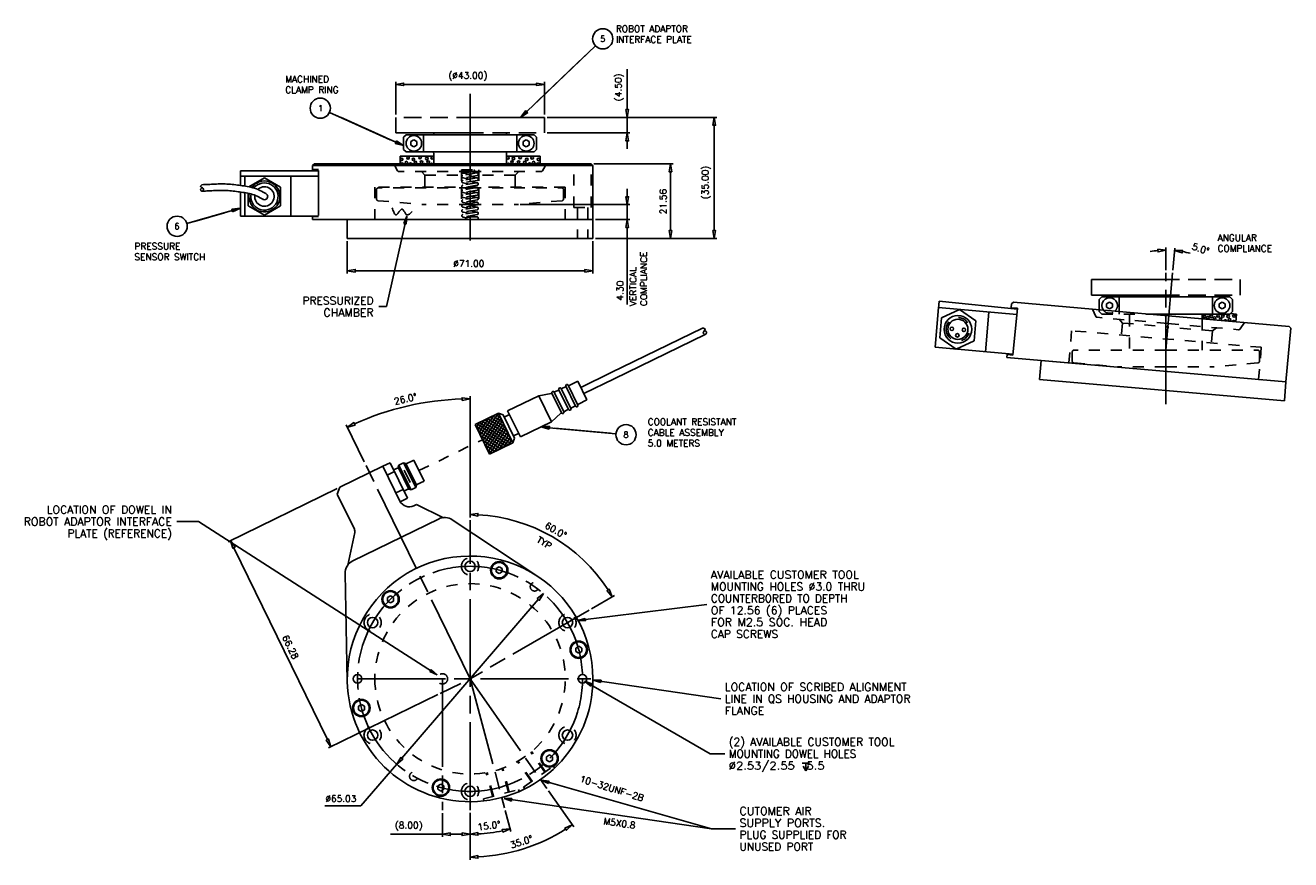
# Model space of a CAD drawing. Extents: x 120 to 486, y 192 to 433.
import ezdxf
from ezdxf.enums import TextEntityAlignment as Align

# ---------------------------------------------------------------- set-up
doc = ezdxf.new("R2010")
doc.units = 0
doc.header["$LTSCALE"] = 25.4
doc.header["$MEASUREMENT"] = 0
for name, pattern in [('CENTER', [1.4, 1, -0.1, 0.2, -0.1]), ('HIDDEN', [0.25, 0.125, -0.125]), ('PHANTOM', [1.7, 1, -0.1, 0.2, -0.1, 0.2, -0.1])]:
    doc.linetypes.add(name, pattern=pattern)
doc.layers.get('0').update_dxf_attribs({"color": 10, "linetype": 'CONTINUOUS'})
for name, color, linetype in [('BALLOON', 7, 'CONTINUOUS'), ('CENTER', 6, 'CONTINUOUS'), ('DIM', 7, 'CONTINUOUS'), ('HIDDEN', 2, 'CONTINUOUS'), ('OBJECT', 4, 'CONTINUOUS'), ('PHANTOM', 1, 'CONTINUOUS'), ('VVIS-02', 15, 'CONTINUOUS')]:
    doc.layers.add(name, color=color, linetype=linetype)
doc.styles.add('ROMANS', font='romans')

msp = doc.modelspace()

# ---------------------------------------------------------------- linework, layer by layer
at = {"color": 250, "linetype": 'ByBlock'}
for p, q in [((264.72, 408.34), (284.57, 427.34)), ((284.57, 427.34), (264.72, 408.34)), ((266.37, 409.93), (282.92, 425.76)), ((282.92, 425.76), (266.37, 409.93)), ((268.03, 411.51), (281.26, 424.18)), ((281.26, 424.18), (268.03, 411.51)), ((269.68, 413.09), (279.61, 422.59)), ((279.61, 422.59), (269.68, 413.09)), ((271.34, 414.68), (277.95, 421.01)), ((277.95, 421.01), (271.34, 414.68)), ((272.99, 416.26), (276.3, 419.43)), ((276.3, 419.43), (272.99, 416.26)), ((226.85, 399.49), (207.69, 408.11)), ((207.69, 408.11), (226.85, 399.49)), ((225.25, 400.21), (209.28, 407.39)), ((209.28, 407.39), (225.25, 400.21)), ((223.65, 400.93), (210.88, 406.67)), ((210.88, 406.67), (223.65, 400.93)), ((264.43, 408.64), (262.95, 406.65)), ((262.95, 406.65), (265.01, 408.04)), ((264.44, 408.55), (263.2, 406.89)), ((263.2, 406.89), (264.92, 408.05)), ((264.44, 408.46), (263.45, 407.13)), ((263.45, 407.13), (264.83, 408.06)), ((264.45, 408.37), (263.71, 407.37)), ((263.71, 407.37), (264.73, 408.07)), ((264.45, 408.28), (263.96, 407.61)), ((263.96, 407.61), (264.64, 408.08)), ((264.46, 408.19), (264.21, 407.85)), ((264.21, 407.85), (264.55, 408.09)), ((265.01, 408.04), (264.43, 408.64)), ((264.92, 408.05), (264.44, 408.55)), ((264.83, 408.06), (264.44, 408.46)), ((264.73, 408.07), (264.45, 408.37)), ((264.64, 408.08), (264.45, 408.28)), ((264.55, 408.09), (264.46, 408.19)), ((222.06, 401.64), (212.48, 405.95)), ((212.48, 405.95), (222.06, 401.64)), ((220.46, 402.36), (214.07, 405.23)), ((214.07, 405.23), (220.46, 402.36)), ((218.86, 403.08), (215.67, 404.52)), ((215.67, 404.52), (218.86, 403.08)), ((227.02, 399.87), (226.67, 399.11)), ((226.67, 399.11), (229.08, 398.48)), ((227.04, 399.78), (226.76, 399.15)), ((226.76, 399.15), (228.76, 398.63)), ((227.07, 399.69), (226.84, 399.19)), ((226.84, 399.19), (228.44, 398.77)), ((227.09, 399.61), (226.92, 399.23)), ((226.92, 399.23), (228.13, 398.91)), ((227.12, 399.52), (227.01, 399.26)), ((227.01, 399.26), (227.81, 399.06)), ((229.08, 398.48), (227.02, 399.87)), ((228.76, 398.63), (227.04, 399.78)), ((228.44, 398.77), (227.07, 399.69)), ((228.13, 398.91), (227.09, 399.61)), ((227.15, 399.43), (227.09, 399.3)), ((227.09, 399.3), (227.49, 399.2)), ((227.81, 399.06), (227.12, 399.52)), ((227.49, 399.2), (227.15, 399.43)), ((181.93, 380.41), (179.46, 380.14)), ((179.69, 379.34), (181.93, 380.41)), ((179.57, 379.74), (166.45, 375.98)), ((166.45, 375.98), (179.57, 379.74)), ((178.48, 379.42), (167.54, 376.3)), ((167.54, 376.3), (178.48, 379.42)), ((177.39, 379.11), (168.64, 376.61)), ((168.64, 376.61), (177.39, 379.11)), ((176.29, 378.8), (169.73, 376.92)), ((169.73, 376.92), (176.29, 378.8)), ((175.2, 378.49), (170.83, 377.24)), ((170.83, 377.24), (175.2, 378.49)), ((174.11, 378.17), (171.92, 377.55)), ((171.92, 377.55), (174.11, 378.17)), ((179.46, 380.14), (179.69, 379.34)), ((181.59, 380.32), (179.54, 380.09)), ((179.54, 380.09), (179.73, 379.42)), ((181.26, 380.22), (179.61, 380.04)), ((179.61, 380.04), (179.77, 379.5)), ((180.92, 380.12), (179.69, 379.99)), ((179.69, 379.99), (179.8, 379.59)), ((179.73, 379.42), (181.59, 380.32)), ((180.59, 380.03), (179.76, 379.94)), ((179.76, 379.94), (179.84, 379.67)), ((179.77, 379.5), (181.26, 380.22)), ((179.8, 379.59), (180.92, 380.12)), ((179.84, 379.67), (180.59, 380.03)), ((180.25, 379.93), (179.84, 379.89)), ((179.84, 379.89), (179.88, 379.75)), ((179.88, 379.75), (180.25, 379.93)), ((250.15, 317.11), (251.12, 318.55)), ((250.53, 316.34), (252.47, 319.21)), ((250.91, 315.56), (253.81, 319.86)), ((251.06, 318.52), (260.21, 312.35)), ((251.29, 314.78), (255.16, 320.52)), ((251.67, 314), (256.51, 321.18)), ((251.84, 318.9), (260.46, 313.09)), ((252.05, 313.22), (256.89, 320.4)), ((252.43, 312.44), (257.27, 319.62)), ((252.62, 319.28), (259.8, 314.44)), ((252.81, 311.67), (257.65, 318.84)), ((253.4, 319.66), (259.14, 315.79)), ((254.18, 320.04), (258.48, 317.14)), ((254.95, 320.42), (257.83, 318.48)), ((255.73, 320.8), (257.17, 319.83)), ((249.99, 317.43), (258.66, 311.59)), ((250.28, 318.14), (259.44, 311.97)), ((250.65, 316.09), (257.88, 311.21)), ((251.31, 314.74), (257.1, 310.83)), ((253.19, 310.89), (258.03, 318.07)), ((253.57, 310.11), (258.41, 317.29)), ((253.95, 309.33), (258.79, 316.51)), ((255.26, 309.93), (259.17, 315.73)), ((256.6, 310.59), (259.55, 314.95)), ((271.26, 317.37), (268.78, 317.18)), ((268.78, 317.18), (271.19, 316.54)), ((271.2, 317.31), (269.13, 317.14)), ((269.13, 317.14), (271.13, 316.61)), ((271.13, 317.24), (269.48, 317.11)), ((269.48, 317.11), (271.08, 316.69)), ((271.07, 317.18), (269.83, 317.08)), ((269.83, 317.08), (271.03, 316.76)), ((271, 317.11), (270.17, 317.05)), ((270.17, 317.05), (270.97, 316.84)), ((270.93, 317.05), (270.52, 317.02)), ((270.52, 317.02), (270.92, 316.91)), ((270.92, 316.91), (270.93, 317.05)), ((270.97, 316.84), (271, 317.11)), ((271.03, 316.76), (271.07, 317.18)), ((271.08, 316.69), (271.13, 317.24)), ((271.13, 316.61), (271.2, 317.31)), ((271.19, 316.54), (271.26, 317.37)), ((271.22, 316.95), (290.51, 315.21)), ((290.51, 315.21), (271.22, 316.95)), ((272.83, 316.81), (288.9, 315.36)), ((288.9, 315.36), (272.83, 316.81)), ((274.44, 316.66), (287.29, 315.5)), ((287.29, 315.5), (274.44, 316.66)), ((276.04, 316.52), (285.69, 315.65)), ((285.69, 315.65), (276.04, 316.52)), ((277.65, 316.37), (284.08, 315.79)), ((284.08, 315.79), (277.65, 316.37)), ((279.26, 316.23), (282.47, 315.94)), ((282.47, 315.94), (279.26, 316.23)), ((251.97, 313.39), (256.32, 310.45)), ((252.62, 312.04), (255.54, 310.07)), ((257.95, 311.25), (259.93, 314.17)), ((259.3, 311.9), (260.31, 313.4)), ((260.65, 312.56), (260.69, 312.62)), ((253.28, 310.69), (254.76, 309.69)), ((253.94, 309.35), (253.99, 309.31))]:
    msp.add_line(p, q, dxfattribs=at)
at = {"color": 250}
for p, q in [((293.78, 408.93), (293.78, 420.62)), ((226.83, 407.44), (226.83, 416.96)), ((229.12, 416.2), (267.54, 416.2)), ((269.83, 407.44), (269.83, 416.96)), ((270.62, 406.65), (319.68, 406.65)), ((270.62, 406.65), (294.54, 406.65)), ((293.78, 402.15), (293.78, 406.65)), ((318.92, 373.93), (318.92, 404.36)), ((270.62, 402.15), (294.54, 402.15)), ((293.78, 399.86), (293.78, 397.58)), ((284.12, 393.2), (307, 393.2)), ((306.24, 373.93), (306.24, 390.92)), ((293.78, 383.74), (293.78, 386.02)), ((262.86, 381.45), (294.54, 381.45)), ((293.78, 381.45), (293.78, 377.15)), ((284.62, 377.15), (294.54, 377.15)), ((293.78, 374.86), (293.78, 352.54)), ((212.83, 370.85), (212.83, 361.57)), ((283.83, 370.85), (283.83, 361.57)), ((284.62, 371.65), (319.68, 371.65)), ((284.62, 371.65), (307, 371.65)), ((449.46, 362.52), (449.46, 369.01)), ((451.48, 362.54), (452.04, 368.9)), ((215.12, 362.33), (281.54, 362.33)), ((248.33, 291.04), (248.33, 326.06)), ((217.76, 307.07), (212.53, 317.79)), ((209.93, 299.4), (178.36, 284.01)), ((207.1, 226.82), (180.05, 282.28)), ((268.03, 267.32), (228.63, 221.46)), ((283.4, 264.64), (290.1, 268.5)), ((238.99, 239.83), (207.42, 224.43)), ((227.14, 219.72), (216.8, 207.68)), ((270.96, 212.07), (278.3, 201.58)), ((216.8, 207.68), (206.31, 207.68)), ((240.33, 205.61), (240.33, 198.72)), ((248.33, 205.68), (248.33, 192.13)), ((248.33, 205.68), (248.33, 198.74)), ((248.33, 205.68), (248.33, 198.72)), ((258.52, 206.36), (260.14, 200.3)), ((240.33, 199.48), (225.31, 199.48)), ((246.04, 199.48), (242.62, 199.48))]:
    msp.add_line(p, q, dxfattribs=at)
for points in [[(226.83, 416.2, 0), (229.12, 415.82, 0), (229.12, 416.58, 0), (226.83, 416.2, 0)], [(269.83, 416.2, 0), (267.54, 415.82, 0), (267.54, 416.58, 0), (269.83, 416.2, 0)], [(293.78, 406.65, 0), (294.16, 408.93, 0), (293.4, 408.93, 0), (293.78, 406.65, 0)], [(318.92, 406.65, 0), (319.3, 404.36, 0), (318.53, 404.36, 0), (318.92, 406.65, 0)], [(293.78, 402.15, 0), (294.16, 399.86, 0), (293.4, 399.86, 0), (293.78, 402.15, 0)], [(306.24, 393.2, 0), (306.62, 390.92, 0), (305.86, 390.92, 0), (306.24, 393.2, 0)], [(293.78, 381.45, 0), (294.16, 383.74, 0), (293.4, 383.74, 0), (293.78, 381.45, 0)], [(293.78, 377.15, 0), (294.16, 374.86, 0), (293.4, 374.86, 0), (293.78, 377.15, 0)], [(306.24, 371.65, 0), (306.62, 373.93, 0), (305.86, 373.93, 0), (306.24, 371.65, 0)], [(318.92, 371.65, 0), (319.3, 373.93, 0), (318.53, 373.93, 0), (318.92, 371.65, 0)], [(449.46, 368.25, 0), (447.19, 367.78, 0), (447.16, 368.54, 0), (449.46, 368.25, 0)], [(451.97, 368.14, 0), (454.29, 368.23, 0), (454.19, 367.47, 0), (451.97, 368.14, 0)], [(212.83, 362.33, 0), (215.12, 361.95, 0), (215.12, 362.71, 0), (212.83, 362.33, 0)], [(283.83, 362.33, 0), (281.54, 361.95, 0), (281.54, 362.71, 0), (283.83, 362.33, 0)], [(248.33, 325.3, 0), (246.05, 324.88, 0), (246.04, 325.65, 0), (248.33, 325.3, 0)], [(212.86, 317.11, 0), (214.77, 318.43, 0), (215.09, 317.74, 0), (212.86, 317.11, 0)], [(248.33, 291.85, 0), (250.62, 292.18, 0), (250.61, 291.42, 0), (248.33, 291.85, 0)], [(179.05, 284.34, 0), (179.71, 282.12, 0), (180.39, 282.45, 0), (179.05, 284.34, 0)], [(269.52, 269.05, 0), (268.31, 267.07, 0), (267.74, 267.57, 0), (269.52, 269.05, 0)], [(289.44, 268.12, 0), (287.92, 269.87, 0), (288.57, 270.27, 0), (289.44, 268.12, 0)], [(208.1, 224.77, 0), (206.76, 226.65, 0), (207.44, 226.99, 0), (208.1, 224.77, 0)], [(227.14, 219.72, 0), (228.92, 221.21, 0), (228.34, 221.7, 0), (227.14, 219.72, 0)], [(277.87, 202.21, 0), (276.18, 200.62, 0), (275.75, 201.25, 0), (277.87, 202.21, 0)], [(240.33, 199.48, 0), (242.62, 199.1, 0), (242.62, 199.86, 0), (240.33, 199.48, 0)], [(248.33, 199.48, 0), (246.04, 199.1, 0), (246.04, 199.86, 0), (248.33, 199.48, 0)], [(248.33, 199.51, 0), (250.61, 199.95, 0), (250.62, 199.18, 0), (248.33, 199.51, 0)], [(259.95, 201.04, 0), (257.81, 200.13, 0), (257.63, 200.87, 0), (259.95, 201.04, 0)], [(248.33, 192.89, 0), (250.61, 193.33, 0), (250.62, 192.56, 0), (248.33, 192.89, 0)]]:
    msp.add_polyline3d(points, dxfattribs=at)
for centre, radius, start, end in [((449.46, 339.38), 28.87, 94.5377, 99.0754), ((449.46, 339.38), 28.87, 75.9246, 80.4623), ((248.33, 244.39), 80.91, 91.6189, 114.3811), ((248.33, 244.39), 47.47, 32.7596, 87.2404), ((248.33, 244.39), 51.49, 272.5438, 302.4561), ((248.33, 244.39), 44.88, 272.9187, 282.0813)]:
    msp.add_arc(centre, radius, start, end, dxfattribs=at)
at = {"layer": 'BALLOON', "color": 250}
for centre in [(286.68, 429.36), (205.03, 409.3), (163.65, 375.18), (293.41, 314.95)]:
    msp.add_circle(centre, 2.92, dxfattribs=at)
at = {"layer": 'CENTER', "color": 250, "linetype": 'CENTER'}
for p, q in [((248.33, 413.5), (248.33, 371.07)), ((449.46, 339.38), (451.41, 361.75)), ((449.46, 323.77), (449.46, 361.73)), ((248.33, 244.39), (218.11, 306.36)), ((248.33, 206.48), (248.33, 290.24)), ((282.72, 264.24), (248.33, 244.39)), ((215.81, 244.39), (283.28, 244.39)), ((240.33, 244.39), (240.33, 206.4)), ((248.33, 244.39), (258.31, 207.13)), ((248.33, 244.39), (270.51, 212.72))]:
    msp.add_line(p, q, dxfattribs=at)
msp.add_circle((248.33, 244.39), 32.52, dxfattribs=at)
at = {"layer": 'DIM', "color": 250}
for p, q in [((225.84, 380.53), (225.94, 380.2)), ((230.02, 378.11), (224.21, 351.96)), ((225.94, 380.2), (226.05, 379.87)), ((226.05, 379.87), (226.16, 379.56)), ((226.16, 379.56), (226.27, 379.28)), ((226.27, 379.28), (226.39, 379.03)), ((226.39, 379.03), (226.51, 378.81)), ((226.51, 378.81), (226.63, 378.64)), ((226.63, 378.64), (226.77, 378.53)), ((226.77, 378.53), (226.9, 378.49)), ((226.9, 378.49), (227.05, 378.51)), ((227.05, 378.51), (227.17, 378.59)), ((227.17, 378.59), (227.3, 378.71)), ((227.3, 378.71), (227.44, 378.86)), ((227.44, 378.86), (227.57, 379.03)), ((227.57, 379.03), (227.71, 379.22)), ((227.71, 379.22), (227.85, 379.41)), ((227.85, 379.41), (227.99, 379.6)), ((227.99, 379.6), (228.13, 379.78)), ((228.13, 379.78), (228.27, 379.92)), ((228.27, 379.92), (228.41, 380.04)), ((228.41, 380.04), (228.54, 380.11)), ((228.54, 380.11), (228.67, 380.13)), ((228.67, 380.13), (228.78, 380.09)), ((228.78, 380.09), (228.89, 380.01)), ((228.89, 380.01), (229, 379.9)), ((229, 379.9), (229.11, 379.75)), ((229.11, 379.75), (229.22, 379.58)), ((230.02, 378.11), (229.17, 375.95)), ((229.22, 379.58), (229.32, 379.41)), ((229.32, 379.41), (229.43, 379.22)), ((229.43, 379.22), (229.54, 379.04)), ((229.54, 379.04), (229.65, 378.87)), ((229.65, 378.87), (229.77, 378.72)), ((229.77, 378.72), (229.89, 378.6)), ((229.87, 375.8), (230.02, 378.11)), ((229.89, 378.6), (230.02, 378.51)), ((230.02, 378.51), (230.19, 378.46)), ((230.19, 378.46), (230.38, 378.48)), ((230.38, 378.48), (230.58, 378.55)), ((230.58, 378.55), (230.78, 378.67)), ((230.78, 378.67), (230.99, 378.84)), ((230.99, 378.84), (231.2, 379.03)), ((231.2, 379.03), (231.42, 379.24)), ((231.42, 379.24), (231.64, 379.46)), ((229.17, 375.95), (229.87, 375.8)), ((224.21, 351.96), (221.93, 351.96)), ((169.86, 289.85), (163.59, 289.85)), ((238.81, 245.56), (169.86, 289.85)), ((279.41, 261.22), (316.79, 265.92)), ((281.63, 261.86), (279.41, 261.22)), ((279.41, 261.22), (281.72, 261.15)), ((281.72, 261.15), (281.63, 261.86)), ((237.08, 247.09), (236.7, 246.49)), ((236.7, 246.49), (238.81, 245.56)), ((238.81, 245.56), (237.08, 247.09)), ((245.64, 243.08), (239.7, 240.18)), ((281.42, 243.77), (283.22, 242.32)), ((283.58, 242.94), (281.42, 243.77)), ((281.42, 243.77), (317.69, 222.74)), ((283.22, 242.32), (283.58, 242.94)), ((286.2, 244.02), (283.88, 244)), ((283.88, 244), (286.09, 243.31)), ((283.88, 244), (320.82, 238.63)), ((286.09, 243.31), (286.2, 244.02)), ((317.69, 222.74), (321.94, 222.74)), ((344.28, 220.06), (346.49, 220.06)), ((345.39, 217.85), (345.39, 220.06)), ((344.62, 219.17), (345.39, 217.85)), ((345.39, 217.85), (346.15, 219.17)), ((268.88, 215.14), (270.98, 214.17)), ((271.18, 214.85), (268.88, 215.14)), ((268.88, 215.14), (318.14, 201.04)), ((270.98, 214.17), (271.18, 214.85)), ((260.45, 209.79), (258.14, 209.77)), ((258.14, 209.77), (260.35, 209.09)), ((258.14, 209.77), (318.14, 201.04)), ((260.35, 209.09), (260.45, 209.79)), ((318.14, 201.04), (325.08, 201.04))]:
    msp.add_line(p, q, dxfattribs=at)
at = {"layer": 'HIDDEN', "color": 250, "linetype": 'HIDDEN'}
for p, q in [((226.25, 393.2), (227.39, 391.23)), ((245.83, 391.45), (250.83, 391.45)), ((245.83, 391.45), (245.83, 386.25)), ((247.16, 391.45), (246.26, 391.29)), ((250.83, 391.45), (250.83, 386.25)), ((270.41, 393.2), (269.27, 391.23)), ((278.34, 380.64), (278.34, 393.2)), ((283.34, 380.64), (283.34, 393.2)), ((248.33, 390.98), (227.82, 390.98)), ((234.25, 390.98), (235.25, 389.98)), ((235.25, 389.98), (235.25, 386.49)), ((235.25, 389.98), (248.33, 389.98)), ((250.26, 390.59), (246.26, 389.88)), ((250.26, 389.18), (246.26, 388.47)), ((250.26, 387.77), (246.26, 387.06)), ((248.17, 390.22), (246.27, 390.55)), ((248.17, 388.81), (246.27, 389.14)), ((248.17, 387.4), (246.27, 387.73)), ((249.51, 391.1), (246.4, 390.55)), ((250.39, 389.85), (246.4, 389.14)), ((250.39, 388.44), (246.4, 387.73)), ((248.33, 390.98), (268.84, 390.98)), ((261.41, 389.98), (248.33, 389.98)), ((250.39, 390.59), (248.49, 390.92)), ((250.39, 389.18), (248.49, 389.51)), ((250.39, 387.77), (248.49, 388.1)), ((262.41, 390.98), (261.41, 389.98)), ((261.41, 389.98), (261.41, 386.49)), ((275.85, 386.49), (220.81, 386.49)), ((220.81, 386.49), (220.81, 377.15)), ((221.28, 385.75), (221.28, 383.05)), ((248.33, 386.25), (221.75, 386.25)), ((245.83, 386.25), (245.83, 381.45)), ((250.26, 386.36), (246.26, 385.65)), ((250.26, 384.95), (246.26, 384.24)), ((248.17, 385.99), (246.27, 386.32)), ((248.17, 384.58), (246.27, 384.91)), ((250.39, 387.03), (246.4, 386.32)), ((250.39, 385.62), (246.4, 384.91)), ((250.39, 384.21), (246.4, 383.5)), ((248.33, 386.25), (274.91, 386.25)), ((250.39, 386.36), (248.49, 386.69)), ((250.39, 384.95), (248.49, 385.28)), ((250.83, 386.25), (250.83, 381.45)), ((275.38, 385.75), (275.38, 383.05)), ((275.38, 385.34), (275.38, 385.34)), ((275.38, 384.49), (275.38, 384.49)), ((275.85, 386.49), (275.85, 377.15)), ((221.72, 382.58), (234.6, 381.45)), ((224.33, 382.35), (224.33, 382.35)), ((248.33, 381.45), (234.6, 381.45)), ((250.26, 383.53), (246.26, 382.83)), ((250.26, 382.12), (246.26, 381.42)), ((250.26, 380.71), (246.26, 380.01)), ((248.17, 383.17), (246.27, 383.5)), ((248.17, 381.75), (246.27, 382.09)), ((248.17, 380.34), (246.27, 380.68)), ((250.39, 382.8), (246.4, 382.09)), ((250.39, 381.39), (246.4, 380.68)), ((248.33, 381.45), (262.06, 381.45)), ((250.39, 383.53), (248.49, 383.87)), ((250.39, 382.12), (248.49, 382.46)), ((250.39, 380.71), (248.49, 381.05)), ((274.94, 382.58), (262.06, 381.45)), ((272.33, 382.35), (272.33, 382.35)), ((275.38, 383.65), (275.38, 383.65)), ((278.34, 380.64), (283.34, 380.64)), ((279.34, 380.64), (279.34, 371.65)), ((282.34, 380.64), (282.34, 371.65)), ((250.26, 379.3), (246.26, 378.6)), ((248.17, 378.93), (246.27, 379.27)), ((247.35, 377.67), (246.27, 377.86)), ((250.39, 379.97), (246.4, 379.27)), ((250.39, 378.56), (246.4, 377.86)), ((248.63, 377.89), (247.22, 377.64)), ((250.39, 379.3), (248.49, 379.64)), ((250.39, 377.89), (248.49, 378.23)), ((248.66, 377.9), (250.33, 377.9)), ((428.22, 351.22), (429.18, 349.15)), ((433.21, 351.28), (432.34, 351.78)), ((434.07, 351.78), (433.21, 351.28)), ((450.02, 347.08), (429.59, 348.87)), ((430.21, 351.05), (430.21, 350.53)), ((430.96, 349.78), (430.21, 350.53)), ((430.96, 349.78), (444.74, 349.78)), ((435.96, 350.54), (435.96, 349.78)), ((436, 348.3), (436.91, 347.22)), ((438.95, 349.43), (438.95, 339.38)), ((438.95, 349.41), (438.95, 349.41)), ((459.96, 348.44), (459.96, 339.38)), ((422.22, 345), (421.4, 335.7)), ((477.04, 340.21), (422.22, 345)), ((436.91, 347.22), (436.6, 343.75)), ((436.91, 347.22), (449.94, 346.08)), ((462.96, 344.94), (449.94, 346.08)), ((450.02, 347.08), (470.45, 345.29)), ((462.96, 344.94), (462.66, 341.47)), ((464.05, 345.85), (462.96, 344.94)), ((472.22, 347.37), (470.91, 345.5)), ((477.04, 340.21), (476.23, 330.9)), ((422.41, 338.88), (422.41, 336.17)), ((422.41, 338.46), (422.41, 338.46)), ((422.41, 337.62), (422.41, 337.62)), ((449.46, 339.38), (422.88, 339.38)), ((449.46, 339.38), (476.03, 339.38)), ((476.5, 338.88), (476.5, 336.17)), ((422.84, 335.7), (435.72, 334.57)), ((449.46, 334.57), (435.72, 334.57)), ((449.46, 334.57), (463.19, 334.57)), ((476.07, 335.7), (463.19, 334.57)), ((473.46, 335.48), (473.46, 335.47)), ((476.23, 330.9), (477.14, 330.82)), ((233.56, 304.56), (251.91, 313.51)), ((269.96, 217.42), (265.9, 223.21)), ((270.17, 217.56), (266.1, 223.37)), ((266.07, 214.69), (262, 220.5)), ((266.28, 214.84), (262.22, 220.63)), ((254.84, 210.42), (253.01, 217.27)), ((255.09, 210.48), (253.25, 217.31)), ((259.43, 211.65), (257.6, 218.48)), ((259.67, 211.71), (257.84, 218.56)), ((263.82, 213.12), (272.42, 219.14)), ((272.77, 218.64), (272.42, 219.14)), ((252.19, 209.7), (262.33, 212.42)), ((262.49, 211.83), (262.33, 212.42)), ((264.17, 212.62), (263.82, 213.12)), ((252.35, 209.12), (252.19, 209.7))]:
    msp.add_line(p, q, dxfattribs=at)
at = {"layer": 'HIDDEN', "color": 250, "linetype": 'HIDDEN', "extrusion": (0, 0, -1)}
for centre, radius in [((-389.34, 345.41), 3.4), ((-248.33, 276.9), 2.5), ((-248.33, 244.39), 27.52), ((-266.98, 271.02), 1.25), ((-220.17, 260.64), 2.5), ((-276.49, 260.64), 2.5), ((-220.17, 228.13), 2.5), ((-276.49, 228.13), 2.5), ((-232.07, 216.23), 1.25), ((-248.33, 211.87), 2.5)]:
    msp.add_circle(centre, radius, dxfattribs=at)
at = {"layer": 'HIDDEN', "color": 250, "linetype": 'HIDDEN'}
msp.add_circle((240.33, 244.39), 1.5, dxfattribs=at)
for centre, radius, start, end in [((249.48, 391.28), 0.175, 279.9998, 90.0019), ((246.33, 390.92), 0.375, 100.0003, 280.5551), ((246.33, 389.51), 0.375, 100.0003, 280.5551), ((246.33, 388.1), 0.375, 100.0003, 280.5551), ((250.33, 390.22), 0.375, 280, 100), ((250.33, 388.81), 0.375, 280, 100), ((250.33, 387.4), 0.375, 280, 100), ((268.84, 391.48), 0.5, 270, 329.9998), ((221.76, 385.78), 0.473, 90, 180), ((246.33, 386.69), 0.375, 100.0003, 280.5551), ((246.33, 385.28), 0.375, 100.0003, 280.5551), ((246.33, 383.87), 0.375, 100.0003, 280.5551), ((250.33, 385.99), 0.375, 280, 100), ((250.33, 384.58), 0.375, 280, 100), ((221.76, 383.05), 0.473, 179.9991, 264.9997), ((234.62, 381.92), 0.473, 265, 270.0005), ((246.33, 382.46), 0.375, 100.0003, 280.5551), ((246.33, 381.05), 0.375, 100.0003, 280.5551), ((250.33, 383.17), 0.375, 280, 100), ((250.33, 381.75), 0.375, 280, 100), ((250.33, 380.34), 0.375, 280, 100), ((246.33, 379.64), 0.375, 100.0003, 280.5551), ((246.33, 378.23), 0.375, 100.0003, 280.5551), ((247.27, 377.4), 0.25, 100.0004, 269.9971), ((250.33, 378.93), 0.375, 280, 100), ((250.33, 377.52), 0.375, 269.3823, 90.3405), ((250.33, 377.52), 0.375, 270, 0), ((433.21, 352.28), 2.25, 313.7016, 0), ((433.21, 352.28), 2.25, 216.2979, 313.7016), ((470.5, 345.79), 0.5, 265, 324.9998), ((422.88, 338.9), 0.473, 90, 180), ((422.88, 336.17), 0.473, 179.9991, 264.9997)]:
    msp.add_arc(centre, radius, start, end, dxfattribs=at)
at = {"layer": 'HIDDEN', "color": 250, "linetype": 'HIDDEN', "extrusion": (0, 0, -1)}
for centre, radius, start, end in [((-227.82, 391.48), 0.5, 270, 329.9998), ((-274.9, 385.78), 0.473, 90, 180), ((-262.04, 381.92), 0.473, 265, 270.0005), ((-274.9, 383.05), 0.473, 179.9991, 264.9997), ((-429.63, 349.36), 0.5, 275, 334.9998), ((-438.65, 349.44), 0.3, 129.9995, 180.0876), ((-476.03, 338.9), 0.473, 90, 180), ((-476.03, 336.17), 0.473, 179.9991, 264.9997)]:
    msp.add_arc(centre, radius, start, end, dxfattribs=at)
at = {"layer": 'OBJECT', "color": 250}
for p, q in [((229.08, 400.9), (229.83, 401.65)), ((229.08, 400.9), (229.08, 397.4)), ((229.83, 401.65), (237.59, 401.65)), ((231.21, 399.65), (232.08, 400.15)), ((231.21, 398.65), (231.21, 399.65)), ((232.08, 400.15), (232.95, 399.65)), ((232.95, 399.65), (232.95, 398.65)), ((234.83, 401.65), (234.83, 396.65)), ((237.59, 401.65), (266.83, 401.65)), ((261.83, 401.65), (261.83, 396.65)), ((263.71, 399.65), (264.58, 400.15)), ((263.71, 398.65), (263.71, 399.65)), ((264.58, 400.15), (265.45, 399.65)), ((265.45, 399.65), (265.45, 398.65)), ((267.58, 400.9), (266.83, 401.65)), ((267.58, 400.9), (267.58, 397.4)), ((228.08, 395.45), (237.82, 395.45)), ((228.08, 395.45), (228.08, 393.2)), ((229.83, 396.65), (229.08, 397.4)), ((229.83, 396.65), (266.83, 396.65)), ((232.08, 398.15), (231.21, 398.65)), ((232.95, 398.65), (232.08, 398.15)), ((237.82, 396.31), (237.82, 395.45)), ((237.82, 396.29), (237.82, 396.29)), ((237.82, 395.45), (237.82, 393.2)), ((258.84, 396.31), (258.84, 395.45)), ((258.84, 395.45), (258.84, 393.2)), ((268.58, 395.45), (258.84, 395.45)), ((264.58, 398.15), (263.71, 398.65)), ((265.45, 398.65), (264.58, 398.15)), ((266.83, 396.65), (267.58, 397.4)), ((268.58, 395.45), (268.58, 393.2)), ((202.83, 392.7), (203.33, 393.2)), ((202.83, 391.33), (202.83, 392.7)), ((202.83, 392.7), (283.83, 392.7)), ((204.48, 391.58), (202.83, 391.58)), ((203.33, 393.2), (226.25, 393.2)), ((226.25, 393.2), (228.08, 393.2)), ((228.08, 393.2), (237.82, 393.2)), ((237.82, 393.2), (258.84, 393.2)), ((258.84, 393.2), (268.58, 393.2)), ((268.58, 393.2), (283.33, 393.2)), ((283.83, 392.7), (283.33, 393.2)), ((283.83, 392.7), (283.83, 377.15)), ((181.93, 389.43), (181.93, 391.22)), ((181.93, 391.22), (204.48, 391.22)), ((181.93, 389.64), (204.48, 389.64)), ((181.93, 389.64), (181.93, 386.96)), ((183.18, 386.79), (183.18, 389.64)), ((188.89, 389.2), (184.4, 386.6)), ((193.58, 386.49), (188.89, 389.2)), ((196.51, 389.64), (196.51, 378.14)), ((204.48, 391.33), (204.48, 378.25)), ((170.43, 386.75), (170.42, 386.66)), ((170.42, 386.66), (170.47, 386.58)), ((170.42, 385.81), (170.44, 385.93)), ((170.47, 385.67), (170.42, 385.81)), ((170.49, 386.86), (170.43, 386.75)), ((170.44, 385.93), (170.51, 386.04)), ((170.47, 386.58), (170.57, 386.51)), ((170.55, 385.53), (170.47, 385.67)), ((170.58, 386.97), (170.49, 386.86)), ((170.51, 386.04), (170.61, 386.13)), ((170.65, 385.42), (170.55, 385.53)), ((170.57, 386.51), (170.69, 386.44)), ((170.68, 387.09), (170.58, 386.97)), ((170.61, 386.13), (170.72, 386.22)), ((170.78, 385.34), (170.65, 385.42)), ((170.77, 387.2), (170.68, 387.09)), ((170.69, 386.44), (170.83, 386.37)), ((170.72, 386.22), (170.83, 386.32)), ((171.25, 387.22), (170.77, 387.2)), ((170.9, 385.33), (170.78, 385.34)), ((170.83, 386.37), (170.97, 386.29)), ((171.34, 385.35), (170.86, 385.33)), ((171.01, 385.39), (170.9, 385.33)), ((170.97, 386.29), (171.1, 386.19)), ((171.11, 385.5), (171.01, 385.39)), ((171.1, 386.19), (171.19, 386.08)), ((171.19, 385.64), (171.11, 385.5)), ((171.19, 386.08), (171.23, 385.95)), ((171.23, 385.79), (171.19, 385.64)), ((171.23, 385.95), (171.23, 385.79)), ((171.71, 387.24), (171.25, 387.22)), ((171.81, 385.37), (171.34, 385.35)), ((172.19, 387.26), (171.71, 387.24)), ((172.28, 385.39), (171.81, 385.37)), ((172.66, 387.28), (172.19, 387.26)), ((172.76, 385.41), (172.28, 385.39)), ((173.14, 387.3), (172.66, 387.28)), ((173.23, 385.44), (172.76, 385.41)), ((173.61, 387.33), (173.14, 387.3)), ((173.7, 385.46), (173.23, 385.44)), ((174.09, 387.35), (173.61, 387.33)), ((174.18, 385.48), (173.7, 385.46)), ((174.57, 387.37), (174.09, 387.35)), ((174.65, 385.5), (174.18, 385.48)), ((175.05, 387.39), (174.57, 387.37)), ((175.12, 385.52), (174.65, 385.5)), ((175.53, 387.41), (175.05, 387.39)), ((175.6, 385.54), (175.12, 385.52)), ((176.03, 387.42), (175.53, 387.41)), ((176.07, 385.55), (175.6, 385.54)), ((176.53, 387.43), (176.03, 387.42)), ((176.54, 385.56), (176.07, 385.55)), ((177.03, 387.43), (176.53, 387.43)), ((177.02, 385.56), (176.54, 385.56)), ((177.49, 385.55), (177.02, 385.56)), ((177.54, 387.42), (177.03, 387.43)), ((177.97, 385.53), (177.49, 385.55)), ((178.05, 387.4), (177.54, 387.42)), ((178.44, 385.5), (177.97, 385.53)), ((178.56, 387.37), (178.05, 387.4)), ((178.91, 385.47), (178.44, 385.5)), ((179.07, 387.33), (178.56, 387.37)), ((179.38, 385.42), (178.91, 385.47)), ((179.58, 387.29), (179.07, 387.33)), ((179.85, 385.37), (179.38, 385.42)), ((180.09, 387.23), (179.58, 387.29)), ((180.32, 385.31), (179.85, 385.37)), ((180.58, 387.16), (180.09, 387.23)), ((180.79, 385.24), (180.32, 385.31)), ((181.06, 387.09), (180.58, 387.16)), ((181.26, 385.17), (180.79, 385.24)), ((181.53, 387.02), (181.06, 387.09)), ((181.73, 385.1), (181.26, 385.17)), ((181.99, 386.95), (181.53, 387.02)), ((182.2, 385.03), (181.73, 385.1)), ((181.93, 385.07), (181.93, 378.14)), ((182.45, 386.89), (181.99, 386.95)), ((182.67, 384.97), (182.2, 385.03)), ((182.91, 386.83), (182.45, 386.89)), ((183.14, 384.91), (182.67, 384.97)), ((183.4, 386.76), (182.91, 386.83)), ((183.61, 384.84), (183.14, 384.91)), ((183.18, 384.9), (183.18, 378.14)), ((183.9, 386.69), (183.4, 386.76)), ((184.08, 384.76), (183.61, 384.84)), ((184.43, 386.6), (183.9, 386.69)), ((184.54, 384.66), (184.08, 384.76)), ((184.2, 381.08), (184.2, 384.74)), ((184.97, 386.48), (184.43, 386.6)), ((185, 384.54), (184.54, 384.66)), ((185.51, 386.34), (184.97, 386.48)), ((185.45, 384.4), (185, 384.54)), ((185.9, 384.24), (185.45, 384.4)), ((186.04, 386.18), (185.51, 386.34)), ((186.34, 384.06), (185.9, 384.24)), ((186.57, 385.99), (186.04, 386.18)), ((186.77, 383.86), (186.34, 384.06)), ((187.09, 385.78), (186.57, 385.99)), ((187.59, 385.55), (187.09, 385.78)), ((188.06, 385.3), (187.59, 385.55)), ((188.5, 385.07), (188.06, 385.3)), ((188.9, 384.85), (188.5, 385.07)), ((189.33, 384.62), (188.9, 384.85)), ((193.58, 381.08), (193.58, 386.49)), ((188.89, 378.37), (184.2, 381.08)), ((187.19, 383.65), (186.77, 383.86)), ((187.61, 383.42), (187.19, 383.65)), ((188.02, 383.19), (187.61, 383.42)), ((188.44, 382.97), (188.02, 383.19)), ((193.58, 381.08), (188.89, 378.37)), ((204.48, 378.14), (181.93, 378.14)), ((202.83, 377.15), (202.83, 378.25)), ((204.48, 378), (202.83, 378)), ((202.83, 377.15), (283.83, 377.15)), ((212.83, 377.15), (212.83, 371.65)), ((275.85, 377.15), (276.77, 377.15)), ((283.83, 377.15), (283.83, 371.65)), ((212.83, 371.65), (283.83, 371.65)), ((438.95, 354.98), (438.71, 354.78)), ((438.95, 354.98), (438.95, 355.27)), ((459.96, 354.98), (459.96, 355.27)), ((459.96, 354.98), (460.2, 354.78)), ((383.76, 351.67), (382.76, 340.21)), ((383.74, 351.45), (383.92, 353.51)), ((383.76, 351.67), (406.37, 349.69)), ((406.54, 351.23), (383.92, 353.51)), ((384.61, 348.72), (389.84, 351.16)), ((389.84, 351.16), (394.57, 347.85)), ((404.75, 351.67), (404.85, 352.76)), ((406.56, 351.48), (404.76, 351.66)), ((404.85, 352.76), (405.39, 353.22)), ((405.2, 337.97), (406.56, 351.48)), ((405.39, 353.22), (428.22, 351.22)), ((428.22, 351.22), (485.08, 346.25)), ((430.21, 354.03), (430.96, 354.78)), ((430.21, 354.03), (430.21, 351.05)), ((430.96, 354.78), (438.71, 354.78)), ((432.34, 352.78), (433.21, 353.28)), ((432.34, 351.78), (432.34, 352.78)), ((433.21, 353.28), (434.07, 352.78)), ((434.07, 352.78), (434.07, 351.78)), ((435.96, 354.78), (435.96, 350.54)), ((438.71, 354.78), (467.96, 354.78)), ((462.96, 354.78), (462.96, 349.78)), ((464.84, 352.78), (465.71, 353.28)), ((464.84, 351.78), (464.84, 352.78)), ((465.71, 351.28), (464.84, 351.78)), ((465.71, 353.28), (466.57, 352.78)), ((466.57, 351.78), (465.71, 351.28)), ((466.57, 352.78), (466.57, 351.78)), ((468.71, 354.03), (467.96, 354.78)), ((468.71, 354.03), (468.71, 350.53)), ((384.1, 342.97), (384.61, 348.72)), ((394.07, 342.09), (394.57, 347.85)), ((398.29, 350.39), (397.28, 338.94)), ((444.74, 349.78), (467.96, 349.78)), ((459.96, 349.43), (459.96, 348.44)), ((467.96, 349.78), (468.71, 350.53)), ((469.87, 349.83), (468.16, 349.98)), ((469.87, 349.83), (469.67, 347.59)), ((289.13, 332.88), (315.55, 345.77)), ((290.01, 331.09), (316.31, 343.91)), ((315.55, 345.77), (315.71, 345.73)), ((315.71, 345.73), (315.88, 345.69)), ((315.75, 344.46), (315.73, 344.31)), ((315.73, 344.31), (315.77, 344.18)), ((315.82, 344.62), (315.75, 344.46)), ((315.77, 344.18), (315.88, 344.06)), ((315.91, 344.79), (315.82, 344.62)), ((315.88, 345.69), (316.04, 345.64)), ((315.88, 344.06), (316.03, 343.98)), ((316.01, 344.95), (315.91, 344.79)), ((316.11, 345.11), (316.01, 344.95)), ((316.03, 343.98), (316.2, 343.94)), ((316.04, 345.64), (316.17, 345.59)), ((316.17, 345.01), (316.08, 345.07)), ((316.19, 345.26), (316.11, 345.11)), ((316.17, 345.59), (316.24, 345.5)), ((316.31, 344.94), (316.17, 345.01)), ((316.24, 345.39), (316.19, 345.26)), ((316.2, 343.94), (316.37, 343.95)), ((316.24, 345.5), (316.24, 345.39)), ((316.45, 344.86), (316.31, 344.94)), ((316.37, 343.95), (316.51, 344.03)), ((316.57, 344.77), (316.45, 344.86)), ((316.51, 344.03), (316.61, 344.16)), ((316.66, 344.64), (316.57, 344.77)), ((316.61, 344.16), (316.67, 344.32)), ((316.69, 344.49), (316.66, 344.64)), ((316.67, 344.32), (316.69, 344.49)), ((485.54, 345.7), (484.18, 330.21)), ((485.54, 345.7), (485.08, 346.25)), ((405.22, 338.24), (382.76, 340.21)), ((384.1, 342.97), (388.83, 339.65)), ((388.83, 339.65), (394.07, 342.09)), ((403.49, 337.27), (403.57, 338.13)), ((484.18, 330.21), (403.49, 337.27)), ((405.2, 337.97), (403.57, 338.13)), ((280.37, 328.61), (289.13, 332.88)), ((413.45, 336.39), (412.97, 330.92)), ((413.45, 336.39), (484.18, 330.21)), ((276.71, 329.26), (279.51, 323.53)), ((279.49, 330.41), (277.02, 329.2)), ((279.49, 330.41), (282.12, 325.02)), ((281.24, 326.81), (290.01, 331.09)), ((412.97, 330.92), (483.7, 324.73)), ((484.18, 330.21), (483.7, 324.73)), ((259.19, 321.84), (268.18, 326.23)), ((268.18, 326.23), (271.79, 326.87)), ((268.18, 326.23), (271.86, 318.68)), ((271.99, 326.96), (274.79, 321.23)), ((272.67, 327.29), (275.46, 321.56)), ((273.88, 327.82), (272.86, 327.32)), ((274.02, 327.94), (276.81, 322.22)), ((274.69, 328.27), (277.48, 322.55)), ((275.9, 328.8), (274.88, 328.3)), ((276.04, 328.93), (278.83, 323.2)), ((276.62, 322.19), (275.6, 321.69)), ((278.64, 323.17), (277.62, 322.68)), ((282.12, 325.02), (279.65, 323.81)), ((249.77, 317.89), (256.51, 321.18)), ((257.85, 320.72), (256.51, 321.18)), ((256.51, 321.18), (260.7, 312.59)), ((257.85, 320.72), (261.16, 313.92)), ((259.7, 320.81), (258.17, 320.06)), ((259.19, 321.84), (262.87, 314.29)), ((262.87, 314.29), (271.86, 318.68)), ((271.86, 318.68), (274.59, 321.13)), ((249.77, 317.89), (253.96, 309.3)), ((262.37, 315.33), (260.84, 314.58)), ((253.96, 309.3), (260.7, 312.59)), ((260.7, 312.59), (261.16, 313.92)), ((229.83, 306.5), (232.08, 307.6)), ((232.08, 307.6), (235.04, 301.53)), ((210.65, 299.75), (223.14, 305.84)), ((223.15, 305.83), (225.21, 306.84)), ((228.14, 295.58), (223.15, 305.83)), ((224.39, 303.29), (226.45, 304.3)), ((230.21, 296.59), (225.21, 306.84)), ((226.23, 304.75), (227.58, 305.4)), ((227.53, 305.52), (227.76, 306.19)), ((230.6, 299.22), (227.53, 305.52)), ((227.76, 306.19), (229.11, 306.84)), ((231.26, 298.99), (227.76, 306.19)), ((229.11, 306.84), (229.77, 306.61)), ((229.11, 306.84), (232.61, 299.65)), ((231.06, 301.12), (229.31, 304.72)), ((232.84, 300.32), (229.77, 306.61)), ((232.84, 300.32), (232.61, 299.65)), ((232.79, 300.43), (235.04, 301.53)), ((209.96, 297.75), (210.65, 299.75)), ((214.88, 287.66), (209.96, 297.75)), ((226.91, 298.12), (228.97, 299.13)), ((228.14, 295.58), (230.21, 296.59)), ((229.19, 298.68), (230.54, 299.34)), ((231.26, 298.99), (230.6, 299.22)), ((231.26, 298.99), (232.61, 299.65)), ((232.84, 294.78), (232.05, 294.39)), ((232.84, 294.78), (240.65, 290.97)), ((214.46, 278.49), (239.25, 290.58)), ((243.2, 290.33), (267.9, 274.01)), ((215, 286.68), (213, 277.27)), ((212.21, 274.81), (212.84, 243.67)), ((255.88, 276.29), (256.75, 276.79)), ((255.88, 275.29), (255.88, 276.29)), ((256.75, 274.79), (255.88, 275.29)), ((256.75, 276.79), (257.61, 276.29)), ((257.61, 275.29), (256.75, 274.79)), ((257.61, 276.29), (257.61, 275.29)), ((224.47, 267.88), (225.34, 268.38)), ((224.47, 266.88), (224.47, 267.88)), ((225.34, 268.38), (226.2, 267.88)), ((226.2, 267.88), (226.2, 266.88)), ((225.34, 266.38), (224.47, 266.88)), ((226.2, 266.88), (225.34, 266.38)), ((278.87, 253.3), (279.74, 253.8)), ((278.87, 252.3), (278.87, 253.3)), ((279.74, 253.8), (280.6, 253.3)), ((280.6, 253.3), (280.6, 252.3)), ((279.74, 251.8), (278.87, 252.3)), ((280.6, 252.3), (279.74, 251.8)), ((216.06, 236.47), (216.92, 236.97)), ((216.06, 235.47), (216.06, 236.47)), ((216.92, 234.97), (216.06, 235.47)), ((216.92, 236.97), (217.79, 236.47)), ((217.79, 235.47), (216.92, 234.97)), ((217.79, 236.47), (217.79, 235.47)), ((270.46, 221.9), (271.32, 222.4)), ((270.46, 220.9), (270.46, 221.9)), ((271.32, 220.4), (270.46, 220.9)), ((271.32, 222.4), (272.19, 221.9)), ((272.19, 220.9), (271.32, 220.4)), ((272.19, 221.9), (272.19, 220.9)), ((239.05, 213.48), (239.91, 213.98)), ((239.05, 212.48), (239.05, 213.48)), ((239.91, 211.98), (239.05, 212.48)), ((239.91, 213.98), (240.78, 213.48)), ((240.78, 212.48), (239.91, 211.98)), ((240.78, 213.48), (240.78, 212.48)), ((249.09, 211.87), (247.57, 211.87))]:
    msp.add_line(p, q, dxfattribs=at)
for centre, radius in [((232.08, 399.15), 2.25), ((264.58, 399.15), 2.25), ((259.26, 394.94), 0.375), ((260.85, 394.77), 0.375), ((262.79, 395.01), 0.375), ((266.27, 394.94), 0.375), ((260.45, 393.75), 0.375), ((262.36, 393.75), 0.375), ((264.16, 393.6), 0.375), ((264.72, 394.53), 0.375), ((266.73, 393.58), 0.375), ((268.11, 394.51), 0.375), ((465.71, 352.28), 2.25), ((460.57, 349.19), 0.375), ((461.62, 348.84), 0.375), ((462.53, 349.2), 0.375), ((463.52, 348.68), 0.375), ((464.54, 349.27), 0.375), ((465.3, 348.38), 0.375), ((465.94, 349.25), 0.375), ((467.47, 349.18), 0.375), ((467.87, 348.13), 0.375), ((469.13, 349.25), 0.375), ((256.75, 275.79), 2.25), ((225.34, 267.38), 2.25), ((279.74, 252.8), 2.25), ((215.81, 244.39), 1.27), ((280.84, 244.39), 1.27), ((216.92, 235.97), 2.25), ((271.32, 221.4), 2.25), ((239.91, 212.98), 2.25)]:
    msp.add_circle(centre, radius, dxfattribs=at)
at = {"layer": 'OBJECT', "color": 250, "extrusion": (0, 0, -1)}
for centre, radius in [((-230.39, 394.94), 0.375), ((-233.87, 395.01), 0.375), ((-235.81, 394.77), 0.375), ((-237.4, 394.94), 0.375), ((-228.55, 394.51), 0.375), ((-229.93, 393.58), 0.375), ((-231.94, 394.53), 0.375), ((-232.5, 393.6), 0.375), ((-234.3, 393.75), 0.375), ((-236.21, 393.75), 0.375), ((-389.34, 345.41), 4), ((-389.34, 345.41), 2.9), ((-387.59, 345.56), 0.5), ((-389.18, 343.66), 0.5), ((-391.08, 345.25), 0.5), ((-248.33, 276.9), 1.5), ((-256.75, 275.79), 2.5), ((-225.34, 267.38), 2.5), ((-220.17, 260.64), 1.5), ((-276.49, 260.64), 1.5), ((-279.74, 252.8), 2.5), ((-216.92, 235.97), 2.5), ((-220.17, 228.13), 1.5), ((-276.49, 228.13), 1.5), ((-271.32, 221.4), 2.5), ((-239.91, 212.98), 2.5), ((-248.33, 211.87), 1.5)]:
    msp.add_circle(centre, radius, dxfattribs=at)
for centre, radius, start, end in [((-237.52, 396.31), 0.3, 129.9995, 180.0876), ((-228.64, 393.18), 0.375, 3.6464, 176.3535), ((-231.13, 393.15), 0.375, 8.3833, 171.6167), ((-235.16, 392.93), 0.375, 46.159, 133.841), ((-237.21, 393.04), 0.375, 26.5661, 153.4339), ((-276.38, 329.09), 0.375, 334, 154), ((-276.91, 329.43), 0.25, 244, 328.0302), ((-271.76, 327.07), 0.2, 174.336, 259.9238), ((-272.33, 327.12), 0.375, 334, 154), ((-272.77, 327.5), 0.2, 244, 319.3955), ((-273.79, 327.99), 0.2, 168.6045, 244), ((-274.35, 328.11), 0.375, 334, 154), ((-274.79, 328.48), 0.2, 244, 319.3955), ((-275.81, 328.98), 0.2, 168.6045, 244), ((-276.71, 322.01), 0.2, 64, 139.3955), ((-277.15, 322.38), 0.375, 154, 334), ((-277.71, 322.5), 0.2, 348.6045, 64), ((-278.73, 323), 0.2, 64, 139.3955), ((-279.17, 323.37), 0.375, 154, 334), ((-279.76, 323.58), 0.25, 339.9698, 64), ((-274.73, 320.98), 0.2, 48.0763, 133.664), ((-275.12, 321.4), 0.375, 154, 334), ((-275.69, 321.51), 0.2, 348.6045, 64), ((-230.75, 297.09), 3, 243.9993, 333.9994), ((-241, 286.99), 4, 64.0199, 123.3963), ((-216.21, 274.89), 4, 358.8501, 64.0199), ((-248.33, 244.39), 35.5, 358.8501, 180), ((-248.33, 244.39), 35.5, 180, 358.8501)]:
    msp.add_arc(centre, radius, start, end, dxfattribs=at)
at = {"layer": 'OBJECT', "color": 250}
for centre, radius, start, end in [((259.14, 396.31), 0.3, 129.9995, 180.0876), ((259.45, 393.04), 0.375, 26.5661, 153.4339), ((261.5, 392.93), 0.375, 46.159, 133.841), ((265.53, 393.15), 0.375, 8.3833, 171.6167), ((268.02, 393.18), 0.375, 3.6464, 176.3535), ((188.89, 383.79), 4.48, 168.6619, 120), ((188.89, 383.79), 3.94, 168.9492, 120), ((188.89, 383.79), 4.48, 120, 144.2941), ((188.89, 383.79), 3.94, 120, 141.1023), ((188.89, 383.79), 2.81, 172.1972, 120), ((188.89, 383.79), 2.81, 120, 133.1611), ((188.89, 383.79), 0.938, 240.9818, 62.2729), ((433.21, 352.28), 2.25, 0, 216.2979), ((460.26, 349.44), 0.3, 129.9995, 180.0876), ((460.57, 348.22), 0.375, 21.5661, 148.4339), ((462.6, 347.94), 0.375, 41.159, 128.841), ((466.63, 347.81), 0.375, 3.3833, 166.6167), ((469.11, 347.62), 0.375, 358.6464, 171.3535), ((213.53, 287), 1.5, 347.8222, 25.9999)]:
    msp.add_arc(centre, radius, start, end, dxfattribs=at)
at = {"layer": 'PHANTOM', "color": 250, "linetype": 'PHANTOM'}
for p, q in [((269.83, 406.65), (226.83, 406.65)), ((226.83, 402.15), (226.83, 406.65)), ((269.83, 402.15), (269.83, 406.65)), ((226.83, 402.15), (269.83, 402.15)), ((237.82, 401.85), (237.59, 401.65)), ((237.82, 401.85), (237.82, 402.15)), ((258.84, 401.85), (258.84, 402.15)), ((258.84, 401.85), (259.07, 401.65)), ((427.96, 359.77), (427.96, 355.27)), ((427.96, 359.77), (470.96, 359.77)), ((470.96, 359.77), (470.96, 355.27)), ((427.96, 355.27), (470.96, 355.27))]:
    msp.add_line(p, q, dxfattribs=at)

# ---------------------------------------------------------------- texts
at = {"color": 250, "linetype": 'ByBlock', "style": 'ROMANS'}
msp.add_text('(%%c43.00)', height=1.905, dxfattribs=at).set_placement((247.69, 417.84), align=Align.CENTER)
for s, rotation, p in [('(4.50)', 90, (292.13, 415.35)), ('(35.00)', 90, (317.27, 387.85)), ('21.56', 90, (305.09, 382.32)), ('4.30', 90, (292.63, 356.58)), ('26.0%%d', 13, (229.87, 324.34)), ('60.0%%d', 330, (272.64, 286.49)), ('66.28', 296, (195.54, 253.14)), ('15.0%%d', 7.3692, (253.94, 201.01)), ('35.0%%d', 17.5, (263.47, 196.37))]:
    msp.add_text(s, height=1.905, rotation=rotation, dxfattribs=at).set_placement(p, align=Align.CENTER)
at = {"color": 250, "linetype": 'ByBlock', "style": 'ROMANS', "width": 1}
msp.add_text('5.0%%d', height=1.905, rotation=341.0466, dxfattribs=at).set_placement((459.21, 367.76), align=Align.CENTER)
for s, p in [('%%c71.00', (247.97, 363.47)), ('%%c65.03', (210.99, 208.82)), ('(8.00)', (230.59, 201.12))]:
    msp.add_text(s, height=1.905, dxfattribs=at).set_placement(p, align=Align.CENTER)
at = {"layer": 'VVIS-02', "color": 250, "style": 'ROMANS'}
for s, p in [('ROBOT ADAPTOR', (290.48, 431.32)), ('INTERFACE PLATE', (290.48, 428.24)), ('CLAMP RING', (194.9, 413.67)), ('PRESSURE', (151.32, 368.47)), ('ANGULAR', (464.4, 370.92)), ('SENSOR SWITCH', (151.32, 365.38)), ('CABLE ASSEMBLY', (299.68, 314.63)), ('5.0 METERS', (299.68, 311.55))]:
    msp.add_text(s, height=1.905, dxfattribs=at).set_placement(p)
for s, p in [('5', (286.67, 428.48)), ('1', (205.15, 408.43)), ('6', (163.6, 374.31)), ('8', (293.41, 314.07))]:
    msp.add_text(s, height=1.75, dxfattribs=at).set_placement(p, align=Align.CENTER)
for s, height, width, p in [('MACHINED', 1.905, 1, (194.9, 416.76)), ('COMPLIANCE', 1.905, 1, (464.4, 367.84)), ('COOLANT RESISTANT', 1.905, 1, (299.68, 317.72)), ('AVAILABLE CUSTOMER TOOL', 2.286, 1.020208, (317.94, 273.35)), ('MOUNTING HOLES %%c3.0 THRU', 2.286, 0.99759, (317.94, 269.92)), ('COUNTERBORED TO DEPTH', 2.286, 0.968601, (317.94, 266.49)), ('OF 12.56 (6) PLACES', 2.286, 1.002916, (317.94, 263.06)), ('FOR M2.5 SOC. HEAD', 2.286, 1.021699, (317.94, 259.63)), ('CAP SCREWS', 2.286, 0.985406, (317.94, 256.2)), ('LOCATION OF SCRIBED ALIGNMENT', 2.286, 1.008179, (321.97, 240.91)), ('LINE IN QS HOUSING AND ADAPTOR', 2.286, 0.989947, (321.97, 237.48)), ('FLANGE', 2.286, 1.011613, (321.97, 234.06)), ('(2) AVAILABLE CUSTOMER TOOL', 2.286, 0.993596, (323.09, 225.03)), ('MOUNTING DOWEL HOLES', 2.286, 0.95961, (323.09, 221.6)), ('%%c2.53/2.55  5.5', 2.286, 1.07125, (323.09, 218.17)), ('CUTOMER AIR', 2.286, 1.022213, (326.22, 205.04)), ('SUPPLY PORTS.', 2.286, 1.031651, (326.22, 201.62)), ('PLUG SUPPLIED FOR', 2.286, 0.977781, (326.22, 198.19)), ('UNUSED PORT', 2.286, 0.976875, (326.22, 194.76))]:
    msp.add_text(s, height=height, dxfattribs=dict(at, width=width)).set_placement(p)
at = {"layer": 'VVIS-02', "color": 250, "style": 'ROMANS', "width": 1}
for s, rotation, p in [('COMPLIANCE', 90, (299.47, 352.15)), ('TYP', 328.1914, (267.32, 284.07))]:
    msp.add_text(s, height=1.905, rotation=rotation, dxfattribs=at).set_placement(p)
at = {"layer": 'VVIS-02', "color": 250, "style": 'ROMANS'}
for s, rotation, p in [('VERTICAL', 90, (296.39, 352.15)), ('10-32UNF-2B', 342.6841, (279.85, 214.69)), ('M5X0.8', 351.7867, (286.79, 202.39))]:
    msp.add_text(s, height=1.905, rotation=rotation, dxfattribs=at).set_placement(p)
for s, width, p in [('PRESSURIZED', 0.991081, (220.46, 352.54)), ('CHAMBER', 1.01295, (220.45, 349.11)), ('LOCATION OF DOWEL IN', 1.005556, (162.12, 292.14)), ('ROBOT ADAPTOR INTERFACE', 1.008769, (162.12, 288.71)), ('PLATE (REFERENCE)', 0.981146, (162.13, 285.28))]:
    msp.add_text(s, height=2.286, dxfattribs=dict(at, width=width)).set_placement(p, align=Align.RIGHT)

doc.saveas('drawing.dxf')
